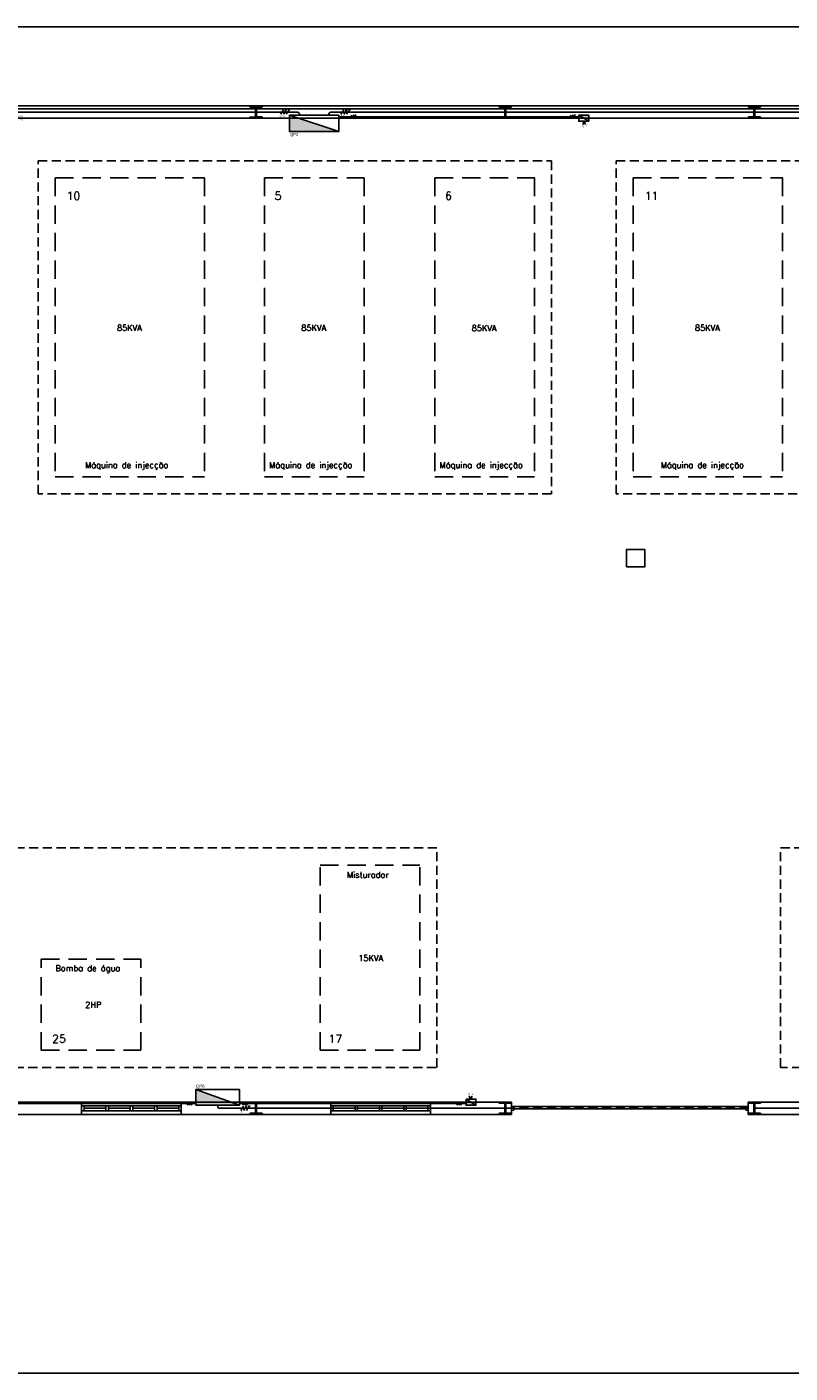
# Model space of a CAD drawing. Header units: millimetres. Extents: x -559 to 10735, y -2326 to 222.
# Tile 16 of 106: x -425 to -383, y 74 to 148. Entities that reach past the tile are written whole.
import ezdxf

# ---------------------------------------------------------------- set-up
doc = ezdxf.new("R2010")
doc.units = ezdxf.units.MM
doc.header["$LTSCALE"] = 4
doc.linetypes.add('HIDDEN', pattern=[0.375, 0.25, -0.125])
doc.linetypes.add('HIDDEN2', pattern=[0.1875, 0.125, -0.0625])
for name, color, linetype in [('Caminhos entre Quadros Eletricos', 2, 'Continuous'), ('Extremos da Area Total', 253, 'Continuous'), ('Identificaçao de Comodos', 251, 'Continuous'), ('Planta Baixa', 251, 'Continuous'), ('Quadros de Alimentaçao', 30, 'Continuous'), ('Quadros de Tomadas', 20, 'Continuous'), ('Separaçao de Cargas', 82, 'Continuous')]:
    doc.layers.add(name, color=color, linetype=linetype)
doc.styles.add('ROMANS8', font='romans8', dxfattribs={"height": 0.2})

# ---------------------------------------------------------------- blocks, each defined once
blk = doc.blocks.new('AUW01D3S-flat-19-flat-1')
at = {"color": 9}
for p, q in [((0, 0.125), (-2, 0.125)), ((0, -0.125), (-2, -0.125))]:
    blk.add_line(p, q, dxfattribs=at)
blk = doc.blocks.new('AUD18D1S-flat-49-flat-1')
at = {"color": 9}
for p, q in [((-2, -0.125), (-2, 0.125)), ((0, 0.125), (0, -0.125))]:
    blk.add_line(p, q, dxfattribs=at)
blk = doc.blocks.new('AUD19D1S-flat-49-flat-1')
at = {"color": 9}
for p, q in [((-2, 0), (-2, 0)), ((0, 0), (0, 0))]:
    blk.add_line(p, q, dxfattribs=at)
blk = doc.blocks.new('AUD37D1S-flat-137-flat-1')
at = {"color": 9}
for p, q in [((-0.05, 0.05), (-0.05, -0.05)), ((0, 0.05), (-0.05, 0.05)), ((0, -0.05), (0, 0.05)), ((-0.05, -0.05), (0, -0.05))]:
    blk.add_line(p, q, dxfattribs=at)
at = {"color": 9, "width": 0.5, "flags": 3}
for p in [(-0.05, 0), (-0.05, -0.05)]:
    blk.add_attdef('JAMBPT', p, '', height=0.01, rotation=180, dxfattribs=at)
at = {"color": 9, "oblique": 36.8699, "width": 1.25, "flags": 3}
for p in [(-0.05, 0.05), (-0.05, 0), (-0.05, -0.05)]:
    blk.add_attdef('JAMBPT', p, '', height=0.00632, rotation=243.4349, dxfattribs=at)
blk = doc.blocks.new('AUD37D1S-flat-136-flat-1')
at = {"color": 9}
for p, q in [((0, -0.05), (0, 0.05)), ((0, 0.05), (0.05, 0.05)), ((0.05, 0.05), (0.05, -0.05)), ((0.05, -0.05), (0, -0.05))]:
    blk.add_line(p, q, dxfattribs=at)
at = {"color": 9, "text_generation_flag": 4, "width": 1.25, "flags": 3}
for p in [(0.05, 0.05), (0.05, 0), (0.05, -0.05)]:
    blk.add_attdef('JAMBPT', p, '', height=0.00632, rotation=296.5651, dxfattribs=at)
at = {"color": 9, "text_generation_flag": 4, "width": 0.5, "flags": 3}
for p in [(0.05, 0), (0.05, -0.05)]:
    blk.add_attdef('JAMBPT', p, '', height=0.01, dxfattribs=at)
blk = doc.blocks.new('AUD40D1S-flat-38-flat-1')
at = {"color": 9}
for p, q in [((-1, 0.05), (-1, -0.05)), ((1, 0.05), (-1, 0.05)), ((1, -0.05), (1, 0.05)), ((-1, -0.05), (1, -0.05))]:
    blk.add_line(p, q, dxfattribs=at)
blk = doc.blocks.new('AUD40D1S-flat-37-flat-1')
at = {"color": 9}
for p, q in [((-1, 0.05), (-1, -0.05)), ((1, 0.05), (-1, 0.05)), ((1, -0.05), (1, 0.05)), ((-1, -0.05), (1, -0.05))]:
    blk.add_line(p, q, dxfattribs=at)
blk = doc.blocks.new('AUD37D1S-flat-135-flat-1')
at = {"color": 9}
for p, q in [((-0.05, 0.05), (-0.05, -0.05)), ((0, 0.05), (-0.05, 0.05)), ((0, -0.05), (0, 0.05)), ((-0.05, -0.05), (0, -0.05))]:
    blk.add_line(p, q, dxfattribs=at)
at = {"color": 9, "width": 0.5, "flags": 3}
for p in [(-0.05, 0), (-0.05, -0.05)]:
    blk.add_attdef('JAMBPT', p, '', height=0.01, rotation=180, dxfattribs=at)
at = {"color": 9, "oblique": 36.8699, "width": 1.25, "flags": 3}
for p in [(-0.05, 0.05), (-0.05, 0), (-0.05, -0.05)]:
    blk.add_attdef('JAMBPT', p, '', height=0.00632, rotation=243.4349, dxfattribs=at)
blk = doc.blocks.new('AUD37D1S-flat-134-flat-1')
at = {"color": 9}
for p, q in [((-0.05, 0.05), (-0.05, -0.05)), ((0, 0.05), (-0.05, 0.05)), ((0, -0.05), (0, 0.05)), ((-0.05, -0.05), (0, -0.05))]:
    blk.add_line(p, q, dxfattribs=at)
at = {"color": 9, "width": 0.5, "flags": 3}
for p in [(-0.05, 0), (-0.05, -0.05)]:
    blk.add_attdef('JAMBPT', p, '', height=0.01, rotation=180, dxfattribs=at)
at = {"color": 9, "oblique": 36.8699, "width": 1.25, "flags": 3}
for p in [(-0.05, 0.05), (-0.05, 0), (-0.05, -0.05)]:
    blk.add_attdef('JAMBPT', p, '', height=0.00632, rotation=243.4349, dxfattribs=at)
blk = doc.blocks.new('AUD37D1S-flat-133-flat-1')
at = {"color": 9}
for p, q in [((-0.05, 0.05), (-0.05, -0.05)), ((0, 0.05), (-0.05, 0.05)), ((0, -0.05), (0, 0.05)), ((-0.05, -0.05), (0, -0.05))]:
    blk.add_line(p, q, dxfattribs=at)
at = {"color": 9, "width": 0.5, "flags": 3}
for p in [(-0.05, 0), (-0.05, -0.05)]:
    blk.add_attdef('JAMBPT', p, '', height=0.01, rotation=180, dxfattribs=at)
at = {"color": 9, "oblique": 36.8699, "width": 1.25, "flags": 3}
for p in [(-0.05, 0.05), (-0.05, 0), (-0.05, -0.05)]:
    blk.add_attdef('JAMBPT', p, '', height=0.00632, rotation=243.4349, dxfattribs=at)
blk = doc.blocks.new('AUW01D1S-flat-56-flat-1')
at = {"color": 9}
blk.add_line((0.21875, 0), (-0.21875, 0), dxfattribs=at)
blk = doc.blocks.new('AUW01D1S-flat-55-flat-1')
at = {"color": 9}
blk.add_line((0.21875, 0), (-0.21875, 0), dxfattribs=at)
blk = doc.blocks.new('AUW01D1S-flat-54-flat-1')
at = {"color": 9}
blk.add_line((0.21875, 0), (-0.21875, 0), dxfattribs=at)
blk = doc.blocks.new('AUW01D1S-flat-53-flat-1')
at = {"color": 9}
blk.add_line((0.21875, 0), (-0.21875, 0), dxfattribs=at)
blk = doc.blocks.new('AUW01D3S-flat-18-flat-1')
at = {"color": 9}
for p, q in [((0, 0.125), (-2, 0.125)), ((0, -0.125), (-2, -0.125))]:
    blk.add_line(p, q, dxfattribs=at)
blk = doc.blocks.new('AUD18D1S-flat-48-flat-1')
at = {"color": 9}
for p, q in [((-2, -0.125), (-2, 0.125)), ((0, 0.125), (0, -0.125))]:
    blk.add_line(p, q, dxfattribs=at)
blk = doc.blocks.new('AUD19D1S-flat-48-flat-1')
at = {"color": 9}
for p, q in [((-2, 0), (-2, 0)), ((0, 0), (0, 0))]:
    blk.add_line(p, q, dxfattribs=at)
blk = doc.blocks.new('AUD37D1S-flat-132-flat-1')
at = {"color": 9}
for p, q in [((-0.05, 0.05), (-0.05, -0.05)), ((0, 0.05), (-0.05, 0.05)), ((0, -0.05), (0, 0.05)), ((-0.05, -0.05), (0, -0.05))]:
    blk.add_line(p, q, dxfattribs=at)
at = {"color": 9, "width": 0.5, "flags": 3}
for p in [(-0.05, 0), (-0.05, -0.05)]:
    blk.add_attdef('JAMBPT', p, '', height=0.01, rotation=180, dxfattribs=at)
at = {"color": 9, "oblique": 36.8699, "width": 1.25, "flags": 3}
for p in [(-0.05, 0.05), (-0.05, 0), (-0.05, -0.05)]:
    blk.add_attdef('JAMBPT', p, '', height=0.00632, rotation=243.4349, dxfattribs=at)
blk = doc.blocks.new('AUD37D1S-flat-131-flat-1')
at = {"color": 9}
for p, q in [((0, -0.05), (0, 0.05)), ((0, 0.05), (0.05, 0.05)), ((0.05, 0.05), (0.05, -0.05)), ((0.05, -0.05), (0, -0.05))]:
    blk.add_line(p, q, dxfattribs=at)
at = {"color": 9, "text_generation_flag": 4, "width": 1.25, "flags": 3}
for p in [(0.05, 0.05), (0.05, 0), (0.05, -0.05)]:
    blk.add_attdef('JAMBPT', p, '', height=0.00632, rotation=296.5651, dxfattribs=at)
at = {"color": 9, "text_generation_flag": 4, "width": 0.5, "flags": 3}
for p in [(0.05, 0), (0.05, -0.05)]:
    blk.add_attdef('JAMBPT', p, '', height=0.01, dxfattribs=at)
blk = doc.blocks.new('AUD40D1S-flat-36-flat-1')
at = {"color": 9}
for p, q in [((-1, 0.05), (-1, -0.05)), ((1, 0.05), (-1, 0.05)), ((1, -0.05), (1, 0.05)), ((-1, -0.05), (1, -0.05))]:
    blk.add_line(p, q, dxfattribs=at)
blk = doc.blocks.new('AUD40D1S-flat-35-flat-1')
at = {"color": 9}
for p, q in [((-1, 0.05), (-1, -0.05)), ((1, 0.05), (-1, 0.05)), ((1, -0.05), (1, 0.05)), ((-1, -0.05), (1, -0.05))]:
    blk.add_line(p, q, dxfattribs=at)
blk = doc.blocks.new('AUD37D1S-flat-130-flat-1')
at = {"color": 9}
for p, q in [((-0.05, 0.05), (-0.05, -0.05)), ((0, 0.05), (-0.05, 0.05)), ((0, -0.05), (0, 0.05)), ((-0.05, -0.05), (0, -0.05))]:
    blk.add_line(p, q, dxfattribs=at)
at = {"color": 9, "width": 0.5, "flags": 3}
for p in [(-0.05, 0), (-0.05, -0.05)]:
    blk.add_attdef('JAMBPT', p, '', height=0.01, rotation=180, dxfattribs=at)
at = {"color": 9, "oblique": 36.8699, "width": 1.25, "flags": 3}
for p in [(-0.05, 0.05), (-0.05, 0), (-0.05, -0.05)]:
    blk.add_attdef('JAMBPT', p, '', height=0.00632, rotation=243.4349, dxfattribs=at)
blk = doc.blocks.new('AUD37D1S-flat-129-flat-1')
at = {"color": 9}
for p, q in [((-0.05, 0.05), (-0.05, -0.05)), ((0, 0.05), (-0.05, 0.05)), ((0, -0.05), (0, 0.05)), ((-0.05, -0.05), (0, -0.05))]:
    blk.add_line(p, q, dxfattribs=at)
at = {"color": 9, "width": 0.5, "flags": 3}
for p in [(-0.05, 0), (-0.05, -0.05)]:
    blk.add_attdef('JAMBPT', p, '', height=0.01, rotation=180, dxfattribs=at)
at = {"color": 9, "oblique": 36.8699, "width": 1.25, "flags": 3}
for p in [(-0.05, 0.05), (-0.05, 0), (-0.05, -0.05)]:
    blk.add_attdef('JAMBPT', p, '', height=0.00632, rotation=243.4349, dxfattribs=at)
blk = doc.blocks.new('AUD37D1S-flat-128-flat-1')
at = {"color": 9}
for p, q in [((-0.05, 0.05), (-0.05, -0.05)), ((0, 0.05), (-0.05, 0.05)), ((0, -0.05), (0, 0.05)), ((-0.05, -0.05), (0, -0.05))]:
    blk.add_line(p, q, dxfattribs=at)
at = {"color": 9, "width": 0.5, "flags": 3}
for p in [(-0.05, 0), (-0.05, -0.05)]:
    blk.add_attdef('JAMBPT', p, '', height=0.01, rotation=180, dxfattribs=at)
at = {"color": 9, "oblique": 36.8699, "width": 1.25, "flags": 3}
for p in [(-0.05, 0.05), (-0.05, 0), (-0.05, -0.05)]:
    blk.add_attdef('JAMBPT', p, '', height=0.00632, rotation=243.4349, dxfattribs=at)
blk = doc.blocks.new('AUW01D1S-flat-52-flat-1')
at = {"color": 9}
blk.add_line((0.21875, 0), (-0.21875, 0), dxfattribs=at)
blk = doc.blocks.new('AUW01D1S-flat-51-flat-1')
at = {"color": 9}
blk.add_line((0.21875, 0), (-0.21875, 0), dxfattribs=at)
blk = doc.blocks.new('AUW01D1S-flat-50-flat-1')
at = {"color": 9}
blk.add_line((0.21875, 0), (-0.21875, 0), dxfattribs=at)
blk = doc.blocks.new('AUW01D1S-flat-49-flat-1')
at = {"color": 9}
blk.add_line((0.21875, 0), (-0.21875, 0), dxfattribs=at)
blk = doc.blocks.new('AUD18D1S-flat-23-flat-1')
at = {"color": 9}
for p, q in [((0, -0.125), (0, 0.125)), ((4.75, 0.125), (4.75, -0.125))]:
    blk.add_line(p, q, dxfattribs=at)
blk = doc.blocks.new('AUD19D1S-flat-23-flat-1')
at = {"color": 9}
for p, q in [((0, 0), (0, 0)), ((4.75, 0), (4.75, 0))]:
    blk.add_line(p, q, dxfattribs=at)
blk = doc.blocks.new('AUD37D1S-flat-64-flat-1')
at = {"color": 9}
for p, q in [((0, 0.0375), (0, -0.0375)), ((0.05, 0.0375), (0, 0.0375)), ((0.05, -0.0375), (0.05, 0.0375)), ((0, -0.0375), (0.05, -0.0375))]:
    blk.add_line(p, q, dxfattribs=at)
at = {"color": 9, "oblique": 22.61986, "width": 1.083333, "flags": 3}
for p in [(0.05, 0.0375), (0.05, 0), (0.05, -0.0375)]:
    blk.add_attdef('JAMBPT', p, '', height=0.00588, rotation=56.30993, dxfattribs=at)
at = {"color": 9, "width": 0.666667, "flags": 3}
for p in [(0.05, 0.0375), (0.05, 0)]:
    blk.add_attdef('JAMBPT', p, '', height=0.0075, dxfattribs=at)
blk = doc.blocks.new('AUD37D1S-flat-63-flat-1')
at = {"color": 9}
for p, q in [((-0.05, 0.0375), (0, 0.0375)), ((-0.05, -0.0375), (-0.05, 0.0375)), ((0, 0.0375), (0, -0.0375)), ((0, -0.0375), (-0.05, -0.0375))]:
    blk.add_line(p, q, dxfattribs=at)
at = {"color": 9, "text_generation_flag": 4, "flags": 3}
for p, height, rotation, width in [((-0.05, 0.0375), 0.0075, 180, 0.666667), ((-0.05, 0), 0.0075, 180, 0.666667), ((-0.05, 0.0375), 0.00588, 123.69007, 1.083333), ((-0.05, 0), 0.00588, 123.69007, 1.083333), ((-0.05, -0.0375), 0.00588, 123.69007, 1.083333)]:
    blk.add_attdef('JAMBPT', p, '', height=height, rotation=rotation, dxfattribs=dict(at, width=width))
blk = doc.blocks.new('AUD41D1S-flat-13-flat-1')
at = {"color": 9}
for p, q in [((-2.375, 0.0375), (-2.375, -0.0375)), ((2.375, -0.0375), (2.375, 0.0375))]:
    blk.add_line(p, q, dxfattribs=at)
blk = doc.blocks.new('AUD10D1S-flat-2-flat-1')
at = {"color": 9}
for p, q in [((0, 0), (0, -0.05)), ((4.65, 0), (0, 0)), ((4.65, -0.05), (4.65, 0)), ((0, -0.05), (4.65, -0.05))]:
    blk.add_line(p, q, dxfattribs=at)

msp = doc.modelspace()

# ---------------------------------------------------------------- hatches: boundary and pattern name
at = {"layer": 'Quadros de Alimentaçao'}
h = msp.add_hatch(color=256, dxfattribs=at)
h.dxf.hatch_style = 1
h.paths.add_polyline_path([(-377, 142.535), (-377.499, 142.535), (-377.499, 141.805), (-374.825, 141.805)])
h.paths.add_polyline_path([(-377.499, 142.702), (-377.499, 142.535), (-377, 142.535)])
h.paths.add_polyline_path([(-363.599, 142.535), (-364.226, 142.535), (-364.226, 141.355), (-359.187, 141.355)])
h.paths.add_polyline_path([(-364.226, 142.702), (-364.226, 142.535), (-363.599, 142.535)])
h.paths.add_polyline_path([(-349.539, 142.535), (-350.038, 142.535), (-350.038, 141.805), (-347.363, 141.805)])
h.paths.add_polyline_path([(-350.038, 142.702), (-350.038, 142.535), (-349.539, 142.535)])
h.paths.add_polyline_path([(-320.253, 142.535), (-320.742, 142.535), (-320.742, 141.801), (-318.067, 141.801)])
h.paths.add_polyline_path([(-320.742, 142.699), (-320.742, 142.535), (-320.253, 142.535)])
h.paths.add_polyline_path([(-469.468, 120.302), (-469.468, 119.396), (-465.507, 119.396)])
h.paths.add_polyline_path([(-473.637, 142.535), (-474.369, 142.535), (-474.369, 141.796), (-470.408, 141.796)])
h.paths.add_polyline_path([(-474.369, 142.702), (-474.369, 142.535), (-473.637, 142.535)])
h.paths.add_polyline_path([(-410.399, 142.702), (-410.399, 142.535), (-409.9, 142.535)])
h.paths.add_polyline_path([(-409.9, 142.535), (-410.399, 142.535), (-410.399, 141.805), (-407.724, 141.805)])
h.paths.add_polyline_path([(-444.772, 142.702), (-444.772, 142.535), (-444.272, 142.535)])
h.paths.add_polyline_path([(-444.272, 142.535), (-444.772, 142.535), (-444.772, 142.13), (-443.065, 142.13)])
h.paths.add_polyline_path([(-495.7, 119.89), (-495.7, 119.396), (-494.353, 119.396)])
h.paths.add_polyline_path([(-494.353, 119.396), (-495.7, 119.396), (-495.7, 119.328), (-494.167, 119.328)])
h.paths.add_polyline_path([(-503.573, 96.584), (-504.409, 94.212), (-503.573, 94.212)])
h.paths.add_polyline_path([(-503.403, 97.067), (-503.573, 96.584), (-503.573, 94.212), (-503.403, 94.212)])
h = msp.add_hatch(dxfattribs=at)
h.set_pattern_fill('ANGLE', color=256)
h.set_pattern_definition([(0, (-558.6985, 0.659), (0, 6.985), [5.08, -1.905]), (90, (-558.6985, 0.659), (-6.985, 4e-16), [5.08, -1.905])])
h.paths.add_polyline_path([(-409.9, 142.535), (-410.399, 142.535), (-410.399, 141.805), (-407.724, 141.805)])
h.paths.add_polyline_path([(-410.399, 142.702), (-410.399, 142.535), (-409.9, 142.535)])
h.paths.add_polyline_path([(-377.499, 142.702), (-377.499, 142.535), (-377, 142.535)])
h.paths.add_polyline_path([(-377, 142.535), (-377.499, 142.535), (-377.499, 141.805), (-374.825, 141.805)])
h = msp.add_hatch(color=256, dxfattribs=at)
h.dxf.hatch_style = 1
h.paths.add_polyline_path([(-415.51, 89.524), (-415.51, 88.835), (-413.606, 88.835)])
h.paths.add_polyline_path([(-413.606, 88.835), (-415.51, 88.835), (-415.51, 88.665), (-413.137, 88.665)])
at = {"layer": 'Quadros de Tomadas'}
h = msp.add_hatch(color=256, dxfattribs=at)
h.dxf.hatch_style = 1
h.paths.add_polyline_path([(-346.131, 88.835), (-346.396, 88.835), (-346.396, 88.665), (-345.857, 88.665)])
h.paths.add_polyline_path([(-346.396, 89), (-346.396, 88.835), (-346.131, 88.835)])
h.paths.add_polyline_path([(-400.51, 88.835), (-400.775, 88.835), (-400.775, 88.665), (-400.236, 88.665)])
h.paths.add_polyline_path([(-400.775, 89), (-400.775, 88.835), (-400.51, 88.835)])
h.paths.add_polyline_path([(-455.123, 88.835), (-455.338, 88.835), (-455.338, 88.634), (-454.799, 88.634)])
h.paths.add_polyline_path([(-455.338, 88.969), (-455.338, 88.835), (-455.123, 88.835)])
h.paths.add_polyline_path([(-424.956, 142.702), (-425.495, 142.702), (-425.226, 142.535), (-424.956, 142.535)])
h.paths.add_polyline_path([(-424.956, 142.535), (-425.226, 142.535), (-424.956, 142.367)])
h.paths.add_polyline_path([(-394.083, 142.702), (-394.621, 142.702), (-394.352, 142.535), (-394.083, 142.535)])
h.paths.add_polyline_path([(-394.083, 142.535), (-394.352, 142.535), (-394.083, 142.367)])
h.paths.add_polyline_path([(-334.731, 142.702), (-335.269, 142.702), (-335, 142.535), (-334.731, 142.535)])
h.paths.add_polyline_path([(-334.731, 142.535), (-335, 142.535), (-334.731, 142.367)])

# ---------------------------------------------------------------- linework, layer by layer
at = {"layer": 'Caminhos entre Quadros Eletricos'}
for p, q in [((-363.588, 143.044), (-479.537, 143.044)), ((-442.954, 142.874), (-410.026, 142.874)), ((-410.893, 142.755), (-410.741, 142.994)), ((-410.741, 142.755), (-410.619, 142.945)), ((-410.588, 142.994), (-410.588, 142.994)), ((-410.588, 142.755), (-410.435, 142.994)), ((-410.487, 142.994), (-410.384, 142.994)), ((-408.096, 142.874), (-377.124, 142.874)), ((-407.598, 142.755), (-407.445, 142.994)), ((-407.445, 142.755), (-407.323, 142.945)), ((-407.292, 142.755), (-407.139, 142.994)), ((-407.191, 142.994), (-407.088, 142.994)), ((-414.323, 88.576), (-414.323, 88.665)), ((-414.24, 88.495), (-398.609, 88.495)), ((-413.063, 88.376), (-412.91, 88.615)), ((-412.91, 88.376), (-412.788, 88.566)), ((-412.758, 88.615), (-412.757, 88.615)), ((-412.757, 88.376), (-412.605, 88.615)), ((-412.656, 88.615), (-412.553, 88.615)), ((-385.069, 88.495), (-355.847, 88.495))]:
    msp.add_line(p, q, dxfattribs=at)
at = {"layer": 'Caminhos entre Quadros Eletricos', "linetype": 'HIDDEN2'}
msp.add_line((-398.609, 88.495), (-385.069, 88.495), dxfattribs=at)
at = {"layer": 'Caminhos entre Quadros Eletricos'}
for points in [[(-409.851, 142.702, 0.419009), (-410.026, 142.874, -0.008172)], [(-408.271, 142.702, -0.419009), (-408.096, 142.874, 0.008172)], [(-414.323, 88.576, 0.422964), (-414.24, 88.495, -0.014893)]]:
    msp.add_lwpolyline(points, format="xyb", dxfattribs=at)
for centre in [(-410.604, 142.969), (-407.308, 142.969), (-412.773, 88.59)]:
    msp.add_circle(centre, 0.0286, dxfattribs=at)
at = {"layer": 'Extremos da Area Total'}
msp.add_lwpolyline([(-537.343, 138.958), (-537.343, 147.519), (-283.054, 147.519), (-283.054, 74.044), (-537.343, 74.044), (-537.343, 137.516)], dxfattribs=at)
at = {"layer": 'Planta Baixa'}
for p, q in [((-464.503, 143.215), (-312.989, 143.215)), ((-464.503, 142.535), (-312.989, 142.535)), ((-421.748, 88.835), (-429.904, 88.835)), ((-408.153, 88.835), (-416.31, 88.835)), ((-398.297, 88.835), (-402.715, 88.835)), ((-391.839, 88.597), (-391.839, 88.461)), ((-380.963, 88.835), (-385.381, 88.835)), ((-429.904, 88.156), (-421.748, 88.156)), ((-416.31, 88.156), (-408.153, 88.156)), ((-402.715, 88.156), (-398.297, 88.156)), ((-385.381, 88.156), (-380.963, 88.156))]:
    msp.add_line(p, q, dxfattribs=at)
at = {"layer": 'Planta Baixa', "linetype": 'HIDDEN'}
for p, q in [((-423.2, 139.276), (-415.043, 139.276)), ((-423.2, 139.276), (-423.2, 122.963)), ((-415.043, 139.276), (-415.043, 122.963)), ((-411.78, 139.276), (-406.342, 139.276)), ((-411.78, 139.276), (-411.78, 122.963)), ((-406.342, 139.276), (-406.342, 122.963)), ((-402.482, 139.276), (-397.044, 139.276)), ((-402.482, 139.276), (-402.482, 122.963)), ((-397.044, 139.276), (-397.044, 122.963)), ((-391.66, 139.276), (-391.66, 122.963)), ((-391.66, 139.276), (-383.503, 139.276)), ((-383.503, 139.276), (-383.503, 122.963)), ((-423.2, 122.963), (-415.043, 122.963)), ((-411.78, 122.963), (-406.342, 122.963)), ((-402.482, 122.963), (-397.044, 122.963)), ((-391.66, 122.963), (-383.503, 122.963)), ((-408.735, 91.66), (-408.735, 101.775)), ((-408.735, 101.775), (-403.297, 101.775)), ((-403.297, 91.66), (-403.297, 101.775)), ((-423.961, 96.636), (-418.523, 96.636)), ((-423.961, 91.66), (-423.961, 96.636)), ((-418.523, 91.66), (-418.523, 96.636)), ((-423.961, 91.66), (-418.523, 91.66)), ((-408.735, 91.66), (-403.297, 91.66))]:
    msp.add_line(p, q, dxfattribs=at)
at = {"layer": 'Planta Baixa'}
for points in [[(-412.556, 142.547), (-412.556, 142.601), (-412.284, 142.602, 0.414214), (-412.257, 142.63), (-412.26, 143.119, 0.414214), (-412.287, 143.146), (-412.559, 143.145), (-412.559, 143.199), (-411.907, 143.203), (-411.906, 143.148), (-412.178, 143.147, 0.414214), (-412.205, 143.119), (-412.203, 142.63, 0.414214), (-412.175, 142.603), (-411.904, 142.604), (-411.903, 142.55)], [(-398.31, 143.201), (-398.31, 143.147), (-398.582, 143.147, 0.414214), (-398.609, 143.119), (-398.609, 142.63, 0.414214), (-398.582, 142.603), (-398.31, 142.603), (-398.31, 142.548), (-398.963, 142.548), (-398.963, 142.603), (-398.691, 142.603, 0.414214), (-398.664, 142.63), (-398.664, 143.119, 0.414214), (-398.691, 143.147), (-398.963, 143.147), (-398.963, 143.201)], [(-384.715, 143.201), (-384.715, 143.147), (-384.987, 143.147, 0.414214), (-385.014, 143.119), (-385.014, 142.63, 0.414214), (-384.987, 142.603), (-384.715, 142.603), (-384.715, 142.548), (-385.368, 142.548), (-385.368, 142.603), (-385.096, 142.603, 0.414214), (-385.069, 142.63), (-385.069, 143.119, 0.414214), (-385.096, 143.147), (-385.368, 143.147), (-385.368, 143.201)], [(-412.556, 88.823), (-412.556, 88.769), (-412.284, 88.768, -0.414214), (-412.257, 88.74), (-412.26, 88.251, -0.414214), (-412.287, 88.224), (-412.559, 88.225), (-412.559, 88.171), (-411.907, 88.167), (-411.906, 88.222), (-412.178, 88.223, -0.414214), (-412.205, 88.251), (-412.203, 88.74, -0.414214), (-412.175, 88.767), (-411.904, 88.766), (-411.903, 88.82)], [(-398.31, 88.169), (-398.31, 88.224), (-398.582, 88.224, -0.414214), (-398.609, 88.251), (-398.609, 88.74, -0.414214), (-398.582, 88.767), (-398.31, 88.767), (-398.31, 88.822), (-398.963, 88.822), (-398.963, 88.767), (-398.691, 88.767, -0.414214), (-398.664, 88.74), (-398.664, 88.251, -0.414214), (-398.691, 88.224), (-398.963, 88.224), (-398.963, 88.169)], [(-384.715, 88.169), (-384.715, 88.224), (-384.987, 88.224, -0.414214), (-385.014, 88.251), (-385.014, 88.74, -0.414214), (-384.987, 88.767), (-384.715, 88.767), (-384.715, 88.822), (-385.368, 88.822), (-385.368, 88.767), (-385.096, 88.767, -0.414214), (-385.069, 88.74), (-385.069, 88.251, -0.414214), (-385.096, 88.224), (-385.368, 88.224), (-385.368, 88.169)]]:
    msp.add_lwpolyline(points, format="xyb", close=True, dxfattribs=at)
msp.add_lwpolyline([(-392.026, 118.055), (-391.011, 118.055), (-391.011, 118.992), (-392.026, 118.992)], close=True, dxfattribs=at)
at = {"layer": 'Quadros de Alimentaçao'}
for p, q in [((-410.399, 142.702), (-407.724, 141.805)), ((-415.51, 89.524), (-413.137, 88.665))]:
    msp.add_line(p, q, dxfattribs=at)
for points in [[(-410.399, 142.702), (-407.724, 142.702), (-407.724, 141.805), (-410.399, 141.805)], [(-415.51, 88.665), (-413.137, 88.665), (-413.137, 89.524), (-415.51, 89.524)]]:
    msp.add_lwpolyline(points, close=True, dxfattribs=at)
at = {"layer": 'Quadros de Tomadas'}
for p, q in [((-407.724, 142.619), (-394.621, 142.619)), ((-407.102, 142.539), (-407, 142.698)), ((-407, 142.539), (-406.919, 142.666)), ((-406.898, 142.539), (-406.796, 142.698)), ((-406.831, 142.698), (-406.762, 142.698)), ((-395.141, 142.539), (-395.039, 142.698)), ((-395.039, 142.539), (-394.958, 142.666)), ((-394.937, 142.539), (-394.835, 142.698)), ((-394.87, 142.698), (-394.801, 142.698)), ((-394.083, 142.367), (-394.621, 142.702)), ((-394.255, 142.28), (-394.41, 142.28)), ((-394.332, 142.28), (-394.332, 142.367)), ((-400.775, 89), (-400.236, 88.665)), ((-400.603, 89.088), (-400.448, 89.088)), ((-400.525, 89.088), (-400.525, 89)), ((-415.51, 88.75), (-454.799, 88.75)), ((-415.983, 88.671), (-415.881, 88.83)), ((-415.881, 88.671), (-415.8, 88.798)), ((-415.779, 88.671), (-415.677, 88.83)), ((-415.712, 88.83), (-415.643, 88.83)), ((-413.137, 88.75), (-400.775, 88.75)), ((-412.949, 88.671), (-412.847, 88.83)), ((-412.847, 88.671), (-412.766, 88.798)), ((-412.746, 88.671), (-412.644, 88.83)), ((-412.678, 88.83), (-412.609, 88.83)), ((-401.276, 88.671), (-401.174, 88.83)), ((-401.174, 88.671), (-401.093, 88.798)), ((-401.072, 88.671), (-400.97, 88.83)), ((-401.004, 88.83), (-400.936, 88.83))]:
    msp.add_line(p, q, dxfattribs=at)
for points in [[(-394.083, 142.367), (-394.621, 142.367), (-394.621, 142.702), (-394.083, 142.702)], [(-400.775, 89), (-400.236, 89), (-400.236, 88.665), (-400.775, 88.665)]]:
    msp.add_lwpolyline(points, close=True, dxfattribs=at)
for points in [[(-394.41, 142.367), (-394.255, 142.367)], [(-400.448, 89), (-400.603, 89)]]:
    msp.add_lwpolyline(points, dxfattribs=at)
for centre in [(-406.908, 142.682), (-394.947, 142.682), (-415.789, 88.814), (-412.756, 88.814), (-401.082, 88.814)]:
    msp.add_circle(centre, 0.0191, dxfattribs=at)
for centre, start, end in [((-394.332, 142.202), 0, 180), ((-400.525, 89.165), 180, 0)]:
    msp.add_arc(centre, 0.0775, start, end, dxfattribs=at)
at = {"layer": 'Separaçao de Cargas', "linetype": 'HIDDEN2'}
for points in [[(-424.129, 140.205), (-396.115, 140.205), (-396.115, 122.034), (-424.129, 122.034)], [(-392.589, 140.205), (-362.454, 140.205), (-362.454, 122.034), (-392.589, 122.034)], [(-402.368, 102.704), (-456.158, 102.704), (-456.158, 90.731), (-402.368, 90.731)], [(-383.616, 102.704), (-347.228, 102.704), (-347.228, 90.731), (-383.616, 90.731)]]:
    msp.add_lwpolyline(points, close=True, dxfattribs=at)

# ---------------------------------------------------------------- block references
at = {"layer": 'Planta Baixa', "xscale": 2.718962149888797, "yscale": 2.718962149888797, "zscale": 2.718962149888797}
for name, p in [('AUW01D3S-flat-18-flat-1', (-416.31, 88.495)), ('AUD18D1S-flat-48-flat-1', (-416.31, 88.495)), ('AUD37D1S-flat-131-flat-1', (-421.748, 88.495)), ('AUD40D1S-flat-36-flat-1', (-419.029, 88.495)), ('AUD40D1S-flat-35-flat-1', (-419.029, 88.495)), ('AUD19D1S-flat-48-flat-1', (-416.31, 88.495)), ('AUW01D1S-flat-49-flat-1', (-421.017, 88.495)), ('AUD37D1S-flat-128-flat-1', (-420.286, 88.495)), ('AUW01D1S-flat-50-flat-1', (-419.691, 88.495)), ('AUD37D1S-flat-129-flat-1', (-418.961, 88.495)), ('AUW01D1S-flat-51-flat-1', (-418.366, 88.495)), ('AUD37D1S-flat-130-flat-1', (-417.635, 88.495)), ('AUW01D1S-flat-52-flat-1', (-417.04, 88.495)), ('AUD37D1S-flat-132-flat-1', (-416.31, 88.495)), ('AUW01D3S-flat-19-flat-1', (-402.715, 88.495)), ('AUD18D1S-flat-49-flat-1', (-402.715, 88.495)), ('AUD37D1S-flat-136-flat-1', (-408.153, 88.495)), ('AUD40D1S-flat-38-flat-1', (-405.434, 88.495)), ('AUD40D1S-flat-37-flat-1', (-405.434, 88.495)), ('AUD19D1S-flat-49-flat-1', (-402.715, 88.495)), ('AUW01D1S-flat-53-flat-1', (-407.422, 88.495)), ('AUD37D1S-flat-133-flat-1', (-406.691, 88.495)), ('AUW01D1S-flat-54-flat-1', (-406.097, 88.495)), ('AUD37D1S-flat-134-flat-1', (-405.366, 88.495)), ('AUW01D1S-flat-55-flat-1', (-404.771, 88.495)), ('AUD37D1S-flat-135-flat-1', (-404.04, 88.495)), ('AUW01D1S-flat-56-flat-1', (-403.446, 88.495)), ('AUD37D1S-flat-137-flat-1', (-402.715, 88.495)), ('AUD18D1S-flat-23-flat-1', (-398.297, 88.495)), ('AUD37D1S-flat-64-flat-1', (-398.297, 88.495)), ('AUD41D1S-flat-13-flat-1', (-391.839, 88.495)), ('AUD19D1S-flat-23-flat-1', (-398.297, 88.495)), ('AUD10D1S-flat-2-flat-1', (-398.161, 88.597)), ('AUD37D1S-flat-63-flat-1', (-385.381, 88.495))]:
    msp.add_blockref(name, p, dxfattribs=at)

# ---------------------------------------------------------------- texts
at = {"layer": 'Caminhos entre Quadros Eletricos', "char_height": 0.0946, "attachment_point": 1}
for s, width, insert in [('13', 0.19595, (-410.963, 142.716)), ('5', 0.24966, (-410.754, 142.716)), ('16', 0.19595, (-407.671, 142.729)), ('6', 0.24966, (-407.461, 142.729)), ('3', 0.24966, (-413.067, 88.349))]:
    msp.add_mtext_dynamic_manual_height_columns(s, width=width, gutter_width=0.473, heights=[0], dxfattribs=dict(at, insert=insert))
at = {"layer": 'Identificaçao de Comodos', "style": 'ROMANS8'}
for s, height, p in [('10', 0.435, (-422.57, 138.083)), ('5', 0.435, (-411.22, 138.083)), ('6', 0.435, (-401.921, 138.083)), ('11', 0.435, (-391.031, 138.083)), ('Máquina de injecção', 0.32628, (-421.562, 123.444)), ('Máquina de injecção', 0.32628, (-411.52, 123.444)), ('Máquina de injecção', 0.32628, (-402.222, 123.444)), ('Máquina de injecção', 0.32628, (-390.154, 123.444)), ('Misturador', 0.3263, (-407.274, 101.082)), ('Bomba de água', 0.32628, (-423.18, 95.979)), ('25', 0.435, (-423.358, 92.078)), ('17', 0.435, (-408.281, 92.078))]:
    msp.add_text(s, height=height, dxfattribs=at).set_placement(p)
at = {"layer": 'Quadros de Alimentaçao', "char_height": 0.1697, "attachment_point": 1}
for s, insert in [('QP2', (-410.395, 141.732)), ('QP6', (-415.513, 89.789))]:
    msp.add_mtext_dynamic_manual_height_columns(s, width=0.44788, gutter_width=0.849, heights=[0], dxfattribs=dict(at, insert=insert))
at = {"layer": 'Quadros de Tomadas', "char_height": 0.0991, "attachment_point": 1}
for s, insert in [('QT2', (-394.434, 142.152)), ('QT5', (-400.653, 89.315))]:
    msp.add_mtext_dynamic_manual_height_columns(s, width=0.37182, gutter_width=0.496, heights=[0], dxfattribs=dict(at, insert=insert))
at = {"layer": 'Separaçao de Cargas', "style": 'ROMANS8'}
for s, p in [('85KVA', (-419.821, 130.935)), ('85KVA', (-409.765, 130.938)), ('85KVA', (-400.467, 130.919)), ('85KVA', (-388.284, 130.935)), ('15KVA', (-406.659, 96.533)), ('2HP', (-421.554, 93.984))]:
    msp.add_text(s, height=0.3263, dxfattribs=at).set_placement(p)

doc.saveas('drawing.dxf')
